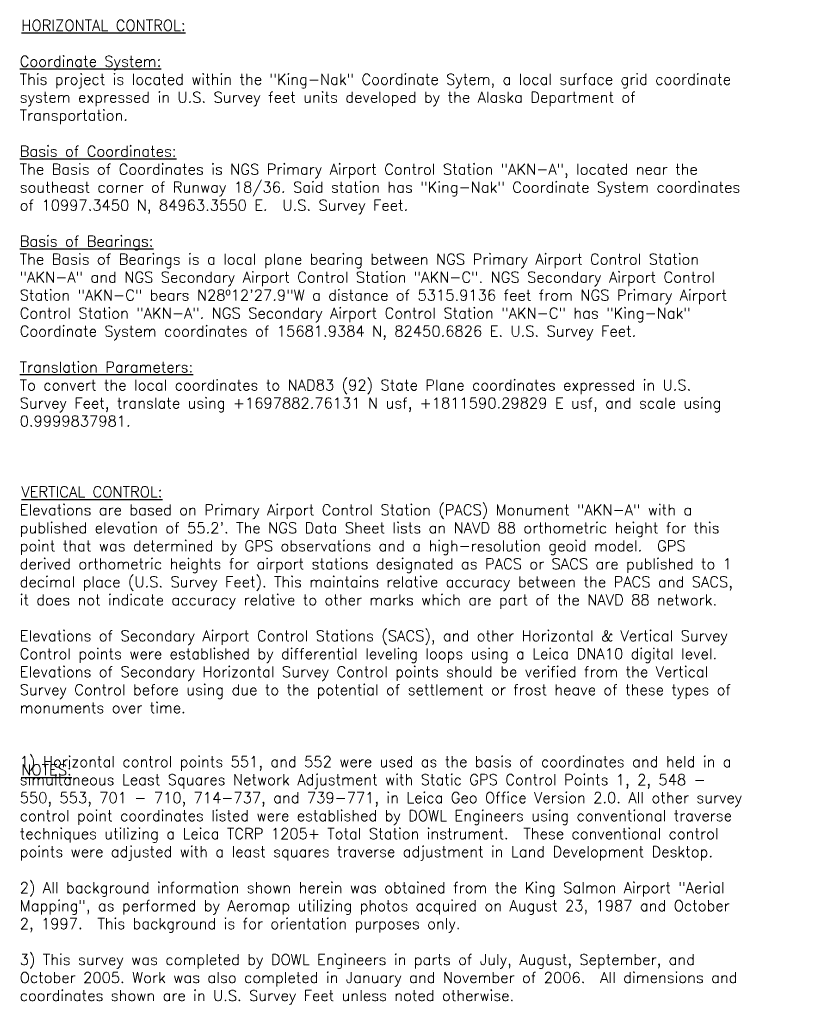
# Model space of a CAD drawing. Header units: feet. Extents: x 30669 to 99318, y 4696 to 26220.
# Tile 14 of 128: x 61007 to 65358, y 18424 to 23899. Entities that reach past the tile are written whole.
import ezdxf

# ---------------------------------------------------------------- set-up
doc = ezdxf.new("R2010")
doc.units = ezdxf.units.FT
doc.header["$LTSCALE"] = 600
doc.header["$MEASUREMENT"] = 0
doc.layers.add('S-NOTES', color=3, linetype='CONTINUOUS')
doc.layers.add('S-NOTESheader', color=4, linetype='CONTINUOUS')
doc.styles.add('L100', font='simplex', dxfattribs={"height": 60})

msp = doc.modelspace()

# ---------------------------------------------------------------- texts
at = {"layer": 'S-NOTES', "char_height": 60, "width": 4358.619, "attachment_point": 1, "style": 'L100'}
for s, insert in [('{\\L\\P\\PCoordinate System:}\\PThis project is located within the "King-Nak" Coordinate Sytem, a local surface grid coordinate system expressed in U.S. Survey feet units developed by the Alaska Department of Transportation.\\P\\P{\\LBasis of Coordinates:}\\PThe Basis of Coordinates is NGS Primary Airport Control Station "AKN-A", located near the southeast corner of Runway 18/36. Said station has "King-Nak" Coordinate System coordinates of 10997.3450 N, 84963.3550 E.  U.S. Survey Feet.\\P\\P{\\LBasis of Bearings:}\\PThe Basis of Bearings is a local plane bearing between NGS Primary Airport Control Station "AKN-A" and NGS Secondary Airport Control Station "AKN-C". NGS Secondary Airport Control Station "AKN-C" bears N28º12\'27.9"W a distance of 5315.9136 feet from NGS Primary Airport Control Station "AKN-A". NGS Secondary Airport Control Station "AKN-C" has "King-Nak" Coordinate System coordinates of 15681.9384 N, 82450.6826 E. U.S. Survey Feet.\\P\\P{\\LTranslation Parameters:}\\PTo convert the local coordinates to NAD83 (92) State Plane coordinates expressed in U.S. Survey Feet, translate using +1697882.76131 N usf, +1811590.29829 E usf, and scale using 0.9999837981.', (61007.1, 23897.7)), ('\\PElevations are based on Primary Airport Control Station (PACS) Monument "AKN-A" with a published elevation of 55.2\'. The NGS Data Sheet lists an NAVD 88 orthometric height for this point that was determined by GPS observations and a high-resolution geoid model.  GPS derived orthometric heights for airport stations designated as PACS or SACS are published to 1 decimal place (U.S. Survey Feet). This maintains relative accuracy between the PACS and SACS, it does not indicate accuracy relative to other marks which are part of the NAVD 88 network.\\P\\PElevations of Secondary Airport Control Stations (SACS), and other Horizontal & Vertical Survey Control points were established by differential leveling loops using a Leica DNA10 digital level. Elevations of Secondary Horizontal Survey Control points should be verified from the Vertical Survey Control before using due to the potential of settlement or frost heave of these types of monuments over time.\\P\\P\\P1) Horizontal control points 551, and 552 were used as the basis of coordinates and held in a simultaneous Least Squares Network Adjustment with Static GPS Control Points 1, 2, 548 - 550, 553, 701 - 710, 714-737, and 739-771, in Leica Geo Office Version 2.0. All other survey control point coordinates listed were established by DOWL Engineers using conventional traverse techniques utilizing a Leica TCRP 1205+ Total Station instrument.  These conventional control points were adjusted with a least squares traverse adjustment in Land Development Desktop.\\P\\P2) All background information shown herein was obtained from the King Salmon Airport "Aerial Mapping", as performed by Aeromap utilizing photos acquired on August 23, 1987 and October 2, 1997.  This background is for orientation purposes only.\\P\\P3) This survey was completed by DOWL Engineers in parts of July, August, September, and October 2005. Work was also completed in January and November of 2006.  All dimensions and coordinates shown are in U.S. Survey Feet unless noted otherwise.\\P\\P4) The specific information for the reestablishment of points 757, 758, 766, 767, 768, 771, and 804 is available on the record of monument forms that were recorded as a part of this survey.', (61007.1, 21303.5))]:
    msp.add_mtext(s, dxfattribs=dict(at, insert=insert))
at = {"layer": 'S-NOTESheader', "style": 'L100'}
for s, p in [('%%uHORIZONTAL CONTROL:', (61016.2, 23837.9)), ('%%uVERTICAL CONTROL:', (61016.2, 21243.7)), ('%%uNOTES:', (61016.1, 19697.8))]:
    msp.add_text(s, height=60, dxfattribs=at).set_placement(p)

doc.saveas('drawing.dxf')
